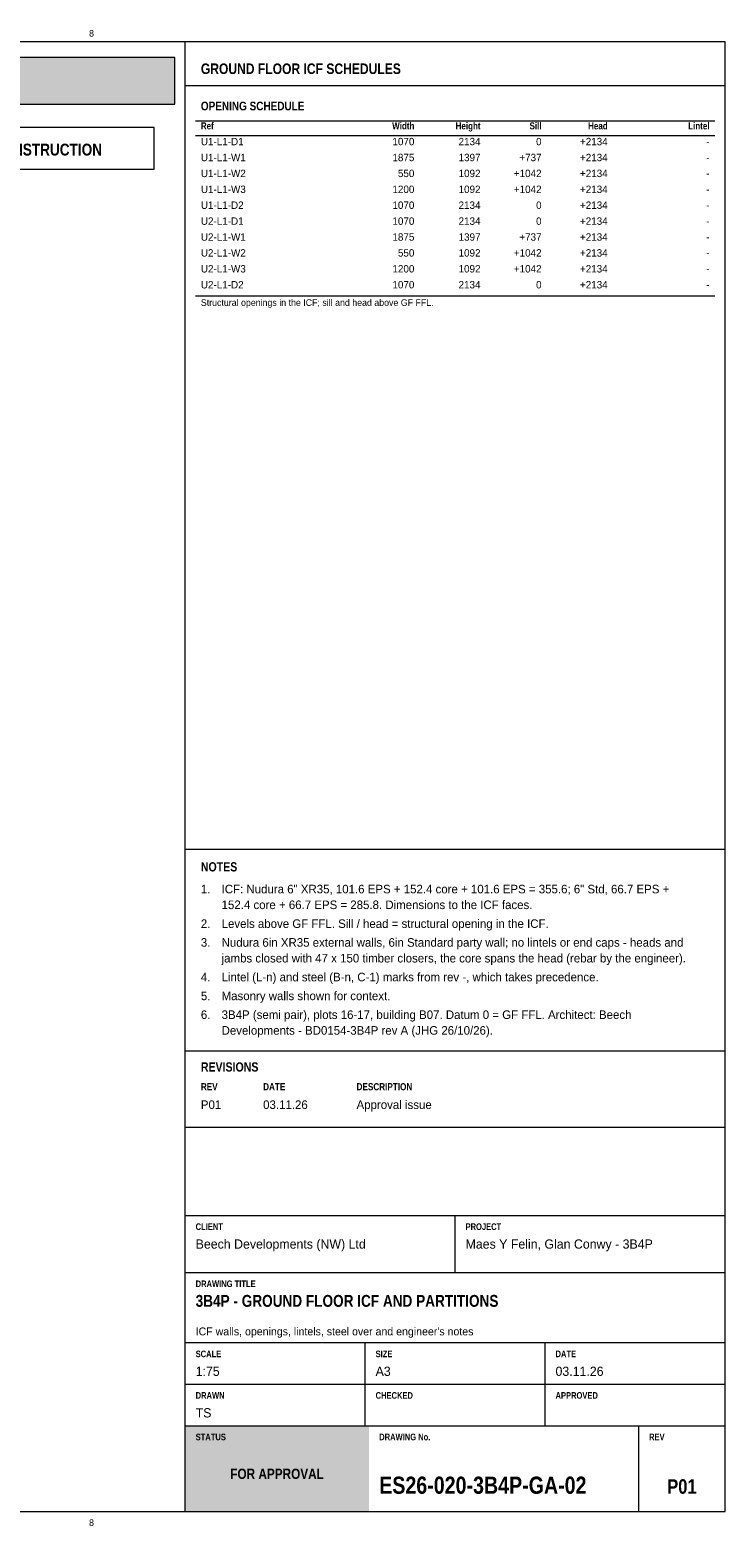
# Model space of a CAD drawing. Header units: millimetres. Extents: x 17 to 413, y 4 to 292.
# Tile 6 of 6: x 279 to 413, y 4 to 292. Entities that reach past the tile are written whole.
import ezdxf
from ezdxf.enums import TextEntityAlignment as Align

# ---------------------------------------------------------------- set-up
doc = ezdxf.new("R2010")
doc.units = ezdxf.units.MM
for name, color, linetype in [('FILL-TEAL', 7, 'Continuous'), ('FILL-WHITE', 7, 'Continuous'), ('LINE-INK', 7, 'Continuous'), ('LINE-RED', 7, 'Continuous'), ('LINE-TEAL', 7, 'Continuous'), ('TEXT-EPS', 7, 'Continuous'), ('TEXT-INK', 7, 'Continuous'), ('TEXT-RED', 7, 'Continuous'), ('TEXT-STEEL_GREY', 7, 'Continuous'), ('TEXT-TEAL', 7, 'Continuous'), ('TEXT-WHITE', 7, 'Continuous')]:
    doc.layers.add(name, color=color, linetype=linetype)
doc.styles.add('OpenSansCondensed-Bold', font='OpenSansCondensed-Bold.ttf')

msp = doc.modelspace()

# ---------------------------------------------------------------- hatches: boundary and pattern name
at = {"layer": 'FILL-TEAL', "true_color": 0x009e85}
h = msp.add_hatch(color=256, dxfattribs=at)
h.dxf.hatch_style = 1
h.paths.add_polyline_path([(309.01, 7), (344.37, 7), (344.37, 23.5), (309.01, 23.5)])
at = {"layer": 'FILL-WHITE', "true_color": 0xfff5f0}
h = msp.add_hatch(color=256, dxfattribs=at)
h.dxf.hatch_style = 1
h.paths.add_polyline_path([(23, 278), (307, 278), (307, 287), (23, 287)])

# ---------------------------------------------------------------- linework, layer by layer
at = {"layer": 'LINE-INK', "lineweight": 5}
for p, q in [((309, 7), (309, 290)), ((311, 274.8), (411, 274.8)), ((311, 271.94), (411, 271.94)), ((311, 241.11), (411, 241.11)), ((309, 134.54), (413, 134.54)), ((309, 95.7), (413, 95.7)), ((309, 81), (413, 81)), ((309, 64), (413, 64)), ((361, 53), (361, 64)), ((309, 53), (413, 53)), ((309, 39.5), (413, 39.5)), ((343.67, 31.5), (343.67, 39.5)), ((378.33, 31.5), (378.33, 39.5)), ((309, 31.5), (413, 31.5)), ((343.67, 23.5), (343.67, 31.5)), ((378.33, 23.5), (378.33, 31.5)), ((309, 23.5), (413, 23.5)), ((396.36, 7), (396.36, 23.5))]:
    msp.add_line(p, q, dxfattribs=at)
msp.add_lwpolyline([(20, 7), (413, 7), (413, 290), (20, 290)], close=True, dxfattribs=at)
at = {"layer": 'LINE-RED', "lineweight": 5}
for points in [[(23, 278), (307, 278), (307, 287), (23, 287)], [(226.21, 265.5), (303, 265.5), (303, 273.5), (226.21, 273.5)]]:
    msp.add_lwpolyline(points, close=True, dxfattribs=at)
at = {"layer": 'LINE-TEAL', "lineweight": 5}
msp.add_line((309, 281.6), (413, 281.6), dxfattribs=at)

# ---------------------------------------------------------------- texts
at = {"layer": 'TEXT-EPS', "style": 'OpenSansCondensed-Bold'}
msp.add_text('STATUS', height=1.27, dxfattribs=at).set_placement((311, 20.7))
at = {"layer": 'TEXT-INK', "style": 'OpenSansCondensed-Bold'}
for s, height, p in [('OPENING SCHEDULE', 1.6764, (312, 276.8)), ('NOTES', 1.778, (312, 130.24)), ('REVISIONS', 1.778, (312, 91.7)), ('3B4P - GROUND FLOOR ICF AND PARTITIONS', 2.286, (311, 46.4)), ('ES26-020-3B4P-GA-02', 3.302, (346.36, 10.4))]:
    msp.add_text(s, height=height, dxfattribs=at).set_placement(p)
at = {"layer": 'TEXT-INK'}
for s, height, p in [('U1-L1-D1', 1.422, (312, 270.08)), ('U1-L1-W1', 1.422, (312, 267.01)), ('U1-L1-W2', 1.422, (312, 263.95)), ('U1-L1-W3', 1.422, (312, 260.89)), ('U1-L1-D2', 1.422, (312, 257.83)), ('U2-L1-D1', 1.422, (312, 254.76)), ('U2-L1-W1', 1.422, (312, 251.7)), ('U2-L1-W2', 1.422, (312, 248.64)), ('U2-L1-W3', 1.422, (312, 245.58)), ('U2-L1-D2', 1.422, (312, 242.51)), ('1.', 1.651, (312, 126.02)), ('ICF: Nudura 6" XR35, 101.6 EPS + 152.4 core + 101.6 EPS = 355.6; 6" Std, 66.7 EPS +', 1.651, (316, 126.02)), ('152.4 core + 66.7 EPS = 285.8. Dimensions to the ICF faces.', 1.651, (316, 122.99)), ('2.', 1.651, (312, 119.36)), ('Levels above GF FFL. Sill / head = structural opening in the ICF.', 1.651, (316, 119.36)), ('3.', 1.651, (312, 115.74)), ('Nudura 6in XR35 external walls, 6in Standard party wall; no lintels or end caps - heads and', 1.651, (316, 115.74)), ('jambs closed with 47 x 150 timber closers, the core spans the head (rebar by the engineer).', 1.651, (316, 112.71)), ('4.', 1.651, (312, 109.08)), ('Lintel (L-n) and steel (B-n, C-1) marks from rev -, which takes precedence.', 1.651, (316, 109.08)), ('5.', 1.651, (312, 105.45)), ('Masonry walls shown for context.', 1.651, (316, 105.45)), ('6.', 1.651, (312, 101.83)), ('3B4P (semi pair), plots 16-17, building B07. Datum 0 = GF FFL. Architect: Beech', 1.651, (316, 101.83)), ('Developments - BD0154-3B4P rev A (JHG 26/10/26).', 1.651, (316, 98.8)), ('P01', 1.651, (312, 84.5)), ('03.11.26', 1.651, (324, 84.5)), ('Approval issue', 1.651, (342, 84.5)), ('Beech Developments (NW) Ltd', 1.778, (311, 57.6)), ('Maes Y Felin, Glan Conwy - 3B4P', 1.778, (363, 57.6)), ('1:75', 1.778, (311, 33.1)), ('A3', 1.778, (345.67, 33.1)), ('03.11.26', 1.778, (380.33, 33.1)), ('TS', 1.778, (311, 25.1))]:
    msp.add_text(s, height=height, dxfattribs=at).set_placement(p)
for s, height, p in [('1070', 1.422, (353.14, 270.08)), ('2134', 1.422, (365.88, 270.08)), ('0', 1.42, (377.64, 270.08)), ('+2134', 1.422, (390.38, 270.08)), ('1875', 1.422, (353.14, 267.01)), ('1397', 1.422, (365.88, 267.01)), ('+737', 1.422, (377.64, 267.01)), ('+2134', 1.422, (390.38, 267.01)), ('-', 1.42, (410, 270.08)), ('550', 1.422, (353.14, 263.95)), ('1092', 1.422, (365.88, 263.95)), ('+1042', 1.422, (377.64, 263.95)), ('+2134', 1.422, (390.38, 263.95)), ('-', 1.42, (410, 267.01)), ('1200', 1.422, (353.14, 260.89)), ('1092', 1.422, (365.88, 260.89)), ('+1042', 1.422, (377.64, 260.89)), ('+2134', 1.422, (390.38, 260.89)), ('-', 1.42, (410, 263.95)), ('-', 1.42, (410, 260.89)), ('1070', 1.422, (353.14, 257.83)), ('2134', 1.422, (365.88, 257.83)), ('0', 1.42, (377.64, 257.83)), ('+2134', 1.422, (390.38, 257.83)), ('-', 1.42, (410, 257.83)), ('1070', 1.422, (353.14, 254.76)), ('2134', 1.422, (365.88, 254.76)), ('0', 1.42, (377.64, 254.76)), ('+2134', 1.422, (390.38, 254.76)), ('-', 1.42, (410, 254.76)), ('1875', 1.422, (353.14, 251.7)), ('1397', 1.422, (365.88, 251.7)), ('+737', 1.422, (377.64, 251.7)), ('+2134', 1.422, (390.38, 251.7)), ('-', 1.42, (410, 251.7)), ('550', 1.422, (353.14, 248.64)), ('1092', 1.422, (365.88, 248.64)), ('+1042', 1.422, (377.64, 248.64)), ('+2134', 1.422, (390.38, 248.64)), ('-', 1.42, (410, 248.64)), ('1200', 1.422, (353.14, 245.58)), ('1092', 1.422, (365.88, 245.58)), ('+1042', 1.422, (377.64, 245.58)), ('+2134', 1.422, (390.38, 245.58)), ('-', 1.42, (410, 245.58)), ('1070', 1.422, (353.14, 242.51)), ('2134', 1.422, (365.88, 242.51)), ('0', 1.42, (377.64, 242.51)), ('+2134', 1.422, (390.38, 242.51)), ('-', 1.42, (410, 242.51))]:
    msp.add_text(s, height=height, dxfattribs=at).set_placement(p, align=Align.RIGHT)
at = {"layer": 'TEXT-INK', "style": 'OpenSansCondensed-Bold'}
msp.add_text('P01', height=2.794, dxfattribs=at).set_placement((404.68, 10.4), align=Align.CENTER)
at = {"layer": 'TEXT-RED', "style": 'OpenSansCondensed-Bold'}
msp.add_text('FOR APPROVAL - NOT FOR CONSTRUCTION', height=2.286, dxfattribs=at).set_placement((264.6, 268.1), align=Align.CENTER)
at = {"layer": 'TEXT-STEEL_GREY'}
for p in [(290.94, 291), (290.94, 4.2)]:
    msp.add_text('8', height=1.27, dxfattribs=at).set_placement(p, align=Align.CENTER)
at = {"layer": 'TEXT-STEEL_GREY', "style": 'OpenSansCondensed-Bold'}
for s, height, p in [('Ref', 1.346, (312, 273.14)), ('REV', 1.372, (312, 88.1)), ('DATE', 1.372, (324, 88.1)), ('DESCRIPTION', 1.3716, (342, 88.1)), ('CLIENT', 1.27, (311, 61.2)), ('PROJECT', 1.27, (363, 61.2)), ('DRAWING TITLE', 1.27, (311, 50.2)), ('SCALE', 1.27, (311, 36.7)), ('SIZE', 1.27, (345.67, 36.7)), ('DATE', 1.27, (380.33, 36.7)), ('DRAWN', 1.27, (311, 28.7)), ('CHECKED', 1.27, (345.67, 28.7)), ('APPROVED', 1.27, (380.33, 28.7)), ('DRAWING No.', 1.27, (346.36, 20.7)), ('REV', 1.27, (398.36, 20.7))]:
    msp.add_text(s, height=height, dxfattribs=at).set_placement(p)
for s, p in [('Width', (353.14, 273.14)), ('Height', (365.88, 273.14)), ('Sill', (377.64, 273.14)), ('Head', (390.38, 273.14)), ('Lintel', (410, 273.14))]:
    msp.add_text(s, height=1.346, dxfattribs=at).set_placement(p, align=Align.RIGHT)
at = {"layer": 'TEXT-STEEL_GREY'}
for s, height, p in [('Structural openings in the ICF; sill and head above GF FFL.', 1.27, (312, 239.15)), ("ICF walls, openings, lintels, steel over and engineer's notes", 1.524, (311, 40.9))]:
    msp.add_text(s, height=height, dxfattribs=at).set_placement(p)
at = {"layer": 'TEXT-TEAL', "style": 'OpenSansCondensed-Bold'}
msp.add_text('GROUND FLOOR ICF SCHEDULES', height=2.032, dxfattribs=at).set_placement((312, 283.8))
at = {"layer": 'TEXT-WHITE', "style": 'OpenSansCondensed-Bold'}
msp.add_text('FOR APPROVAL', height=1.9812, dxfattribs=at).set_placement((326.68, 13.25), align=Align.CENTER)

doc.saveas('drawing.dxf')
